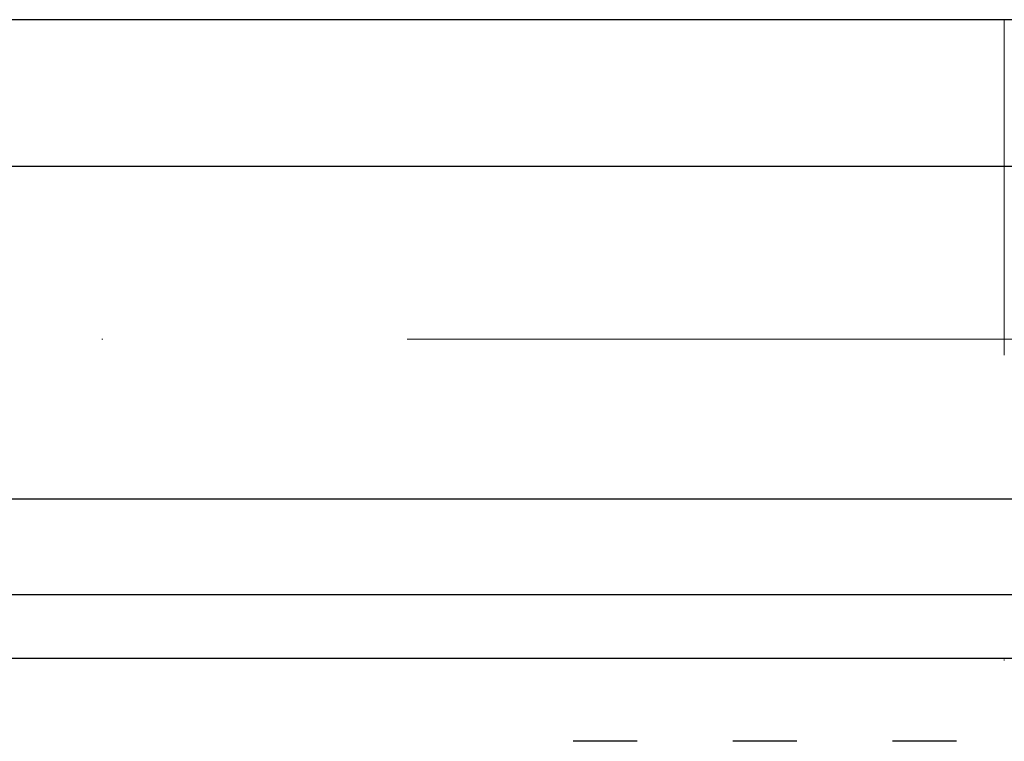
# Model space of a CAD drawing. Header units: millimetres. Extents: x 132157 to 155303, y 33763 to 45643.
# Tile 76 of 256: x 140647 to 140750, y 40624 to 40699. Entities that reach past the tile are written whole.
import ezdxf

# ---------------------------------------------------------------- set-up
doc = ezdxf.new("R2010")
doc.units = ezdxf.units.MM
doc.header["$LTSCALE"] = 20
doc.header["$PDMODE"] = 35
doc.header["$PDSIZE"] = 10
doc.linetypes.add('ČERCHOVANÁ2', pattern=[12.7, 6.35, -3.175, 0, -3.175])
doc.linetypes.add('ČÁRKOVANÁ2', pattern=[9.525, 6.35, -3.175])
for name, color, linetype in [('KOTY', 7, 'Continuous'), ('PROTIVÁHA', 30, 'Continuous'), ('PŘEJEZD', 7, 'ČÁRKOVANÁ2')]:
    doc.layers.add(name, color=color, linetype=linetype)
doc.layers.add('OSY', color=1, linetype='ČERCHOVANÁ2', lineweight=9)
doc.styles.get("Standard").update_dxf_attribs({"font": 'arial.ttf'})
doc.dimstyles.get("Standard").update_dxf_attribs({"dimscale": 20, "dimtxt": 3, "dimasz": 3, "dimexe": 1, "dimexo": 0, "dimgap": 1.5, "dimtad": 1, "dimdsep": 46, "dimtxsty": 'Standard', "dimcen": 0, "dimdle": 1, "dimclrd": 256, "dimclre": 256, "dimclrt": 256, "dimaunit": 1, "dimadec": 0, "dimazin": 0, "dimtfac": 0.6, "dimtmove": 0, "dimatfit": 3, "dimfxl": 0, "dimtolj": 1, "dimarcsym": 0})

# ---------------------------------------------------------------- blocks, each defined once
blk = doc.blocks.new('*D529')
at = {"layer": 'Defpoints', "color": 0, "ltscale": 0.5}
for p in [(139486.5, 40683.93), (140853.17, 40683.93), (140853.17, 40069.26)]:
    blk.add_point(p, dxfattribs=at)
at = {"layer": 'KOTY', "lineweight": -2, "ltscale": 0.5}
for p, q in [((140853.17, 40683.93), (139466.5, 40683.93)), ((139486.5, 40129.26), (139486.5, 40623.93)), ((140853.17, 40069.26), (139466.5, 40069.26))]:
    blk.add_line(p, q, dxfattribs=at)
at = {"layer": 'KOTY', "ltscale": 0.5}
for points in [[(139476.5, 40623.93), (139496.5, 40623.93), (139486.5, 40683.93)], [(139476.5, 40129.26), (139496.5, 40129.26), (139486.5, 40069.26)]]:
    blk.add_solid(points, dxfattribs=at)
at = {"layer": 'KOTY', "ltscale": 0.5, "insert": (139418.54, 40376.59), "char_height": 60, "attachment_point": 5, "rotation": 90}
blk.add_mtext('\\A1;TYČ 922', dxfattribs=at)

msp = doc.modelspace()

# ---------------------------------------------------------------- linework, layer by layer
at = {"color": 4, "linetype": 'Continuous'}
for p, q in [((140323.9347, 40649.259), (141157.268, 40649.259)), ((141155.268, 40639.259), (140325.9347, 40639.259))]:
    msp.add_line(p, q, dxfattribs=at)
at = {"layer": 'OSY', "ltscale": 0.5}
for p, q in [((140749.8365, 34309.2588), (140749.8365, 40699.2588)), ((141386.5031, 40665.9255), (140233.1698, 40665.9255))]:
    msp.add_line(p, q, dxfattribs=at)
at = {"layer": 'PROTIVÁHA', "ltscale": 0.5}
for p, q in [((141386.5031, 40699.2588), (140233.1698, 40699.2588)), ((141386.5031, 40632.5921), (140233.1698, 40632.5921))]:
    msp.add_line(p, q, dxfattribs=at)
at = {"layer": 'PŘEJEZD', "ltscale": 0.5}
for p, q in [((140711.5029, 40623.9703), (140704.8367, 40623.9703)), ((140728.1697, 40623.9703), (140721.5032, 40623.9703)), ((140744.8363, 40623.9703), (140738.17, 40623.9703))]:
    msp.add_line(p, q, dxfattribs=at)

# ---------------------------------------------------------------- dimensions: what is measured, and where the dimension line sits
at = {"layer": 'KOTY', "ltscale": 0.5}
dim = msp.add_linear_dim(base=(139486.5031, 40683.9255), p1=(140853.1698, 40069.2588), p2=(140853.1698, 40683.9255), angle=90, text='TYČ <>', dimstyle='Standard', override={"dimlfac": 1.5}, dxfattribs=at)
dim.commit()
dim.dimension.update_dxf_attribs({"geometry": '*D529', "text_midpoint": (139418.5427, 40376.5921)})

doc.saveas('drawing.dxf')
